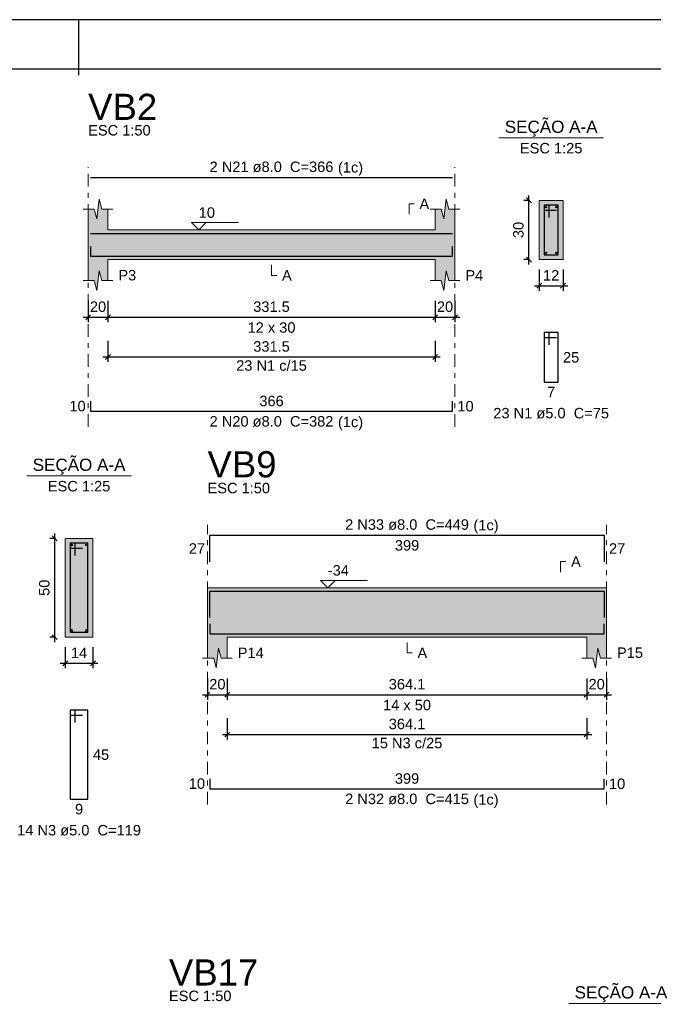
# Model space of a CAD drawing. Header units: millimetres. Extents: x 0 to 119, y 0 to 84.
# Tile 13 of 31: x 20 to 33, y 64 to 84. Entities that reach past the tile are written whole.
import ezdxf

# ---------------------------------------------------------------- set-up
doc = ezdxf.new("R2010")
doc.units = ezdxf.units.MM
doc.header["$MEASUREMENT"] = 0
doc.linetypes.add('DASHDOT', pattern=[2.54, 1.27, -0.635, 0, -0.635])
doc.linetypes.add('NULL', pattern=[0])
doc.layers.get('0').update_dxf_attribs({"lineweight": 18})
for name, color, linetype, lineweight in [('Descrição da armadura', 7, 'Continuous', 0), ('DT-Barras na forma', 2, 'Continuous', 30), ('DT-Barras no corte', 5, 'Continuous', 5), ('DT-Barras rebatidas', 2, 'Continuous', 30), ('DT-Cotas', 9, 'Continuous', 5), ('DT-Forma', 5, 'Continuous', 5), ('DT-Hachura forma vigas', 254, 'Continuous', 5), ('DT-Hachura seção vigas', 254, 'Continuous', 5), ('DT-Pontilhado', 9, 'DASHDOT', 5), ('DT-Textos', 7, 'Continuous', 5), ('DT-Título', 3, 'Continuous', 20), ('Textos armaduras', 7, 'Continuous', 0)]:
    doc.layers.add(name, color=color, linetype=linetype, lineweight=lineweight)
doc.layers.add('SEDUC_MARF', color=1, linetype='Continuous')
doc.layers.add('SEDUC_MARGG', color=7, linetype='Continuous')
doc.styles.add('Arial', font='txt')
doc.dimstyles.new('UM_25.000000', dxfattribs={"dimtxt": 0.18, "dimasz": 0.1, "dimexe": 0.1, "dimexo": 0.2, "dimgap": 0, "dimtad": 1, "dimtih": 1, "dimtoh": 1, "dimdec": 1, "dimlfac": 25, "dimzin": 0, "dimdsep": 46, "dimtxsty": 'Standard', "dimcen": 0.09, "dimdle": 0.1, "dimadec": 1, "dimazin": 2, "dimtfac": 1, "dimtdec": 4, "dimtofl": 0, "dimtmove": 0, "dimatfit": 3, "dimfxl": 1, "dimtolj": 1, "dimarcsym": 0})
doc.dimstyles.new('UM_50.000000', dxfattribs={"dimtxt": 0.18, "dimasz": 0.1, "dimexe": 0.1, "dimexo": 0.2, "dimgap": 0, "dimtad": 1, "dimtih": 1, "dimtoh": 1, "dimdec": 1, "dimlfac": 50, "dimzin": 0, "dimdsep": 46, "dimtxsty": 'Standard', "dimcen": 0.09, "dimdle": 0.1, "dimadec": 1, "dimazin": 2, "dimtfac": 1, "dimtdec": 4, "dimtofl": 0, "dimtmove": 0, "dimatfit": 3, "dimfxl": 1, "dimtolj": 1, "dimarcsym": 0})

# ---------------------------------------------------------------- blocks, each defined once
blk = doc.blocks.new('_Oblique')
at = {"color": 0, "linetype": 'ByBlock', "lineweight": -2}
blk.add_line((-0.5, -0.5), (0.5, 0.5), dxfattribs=at)
blk = doc.blocks.new('*D12')
at = {"layer": 'Defpoints', "color": 0}
for p in [(21.198944, 78.6086), (21.598944, 78.6086), (21.598944, 78.0791)]:
    blk.add_point(p, dxfattribs=at)
at = {"layer": 'DT-Cotas', "color": 0, "lineweight": -2}
for p, q in [((21.198944, 78.4086), (21.198944, 77.9791)), ((21.598944, 78.4086), (21.598944, 77.9791)), ((21.098944, 78.0791), (21.698944, 78.0791))]:
    blk.add_line(p, q, dxfattribs=at)
at = {"layer": 'DT-Cotas', "color": 0, "lineweight": -2, "xscale": 0.1, "yscale": 0.1, "zscale": 0.1, "rotation": 180}
blk.add_blockref('_Oblique', (21.198944, 78.0791), dxfattribs=at)
at = {"layer": 'DT-Cotas', "color": 0, "lineweight": -2, "xscale": 0.1, "yscale": 0.1, "zscale": 0.1}
blk.add_blockref('_Oblique', (21.598944, 78.0791), dxfattribs=at)
at = {"layer": 'DT-Cotas', "color": 7, "insert": (21.398944, 78.2909), "char_height": 0.2118, "attachment_point": 5, "rotation": 0.0057296, "style": 'Arial'}
blk.add_mtext('\\A1;20', dxfattribs=at)
blk = doc.blocks.new('*D13')
at = {"layer": 'Defpoints', "color": 0}
for p in [(21.598944, 78.6086), (28.227944, 78.6086), (28.227944, 78.0791)]:
    blk.add_point(p, dxfattribs=at)
at = {"layer": 'DT-Cotas', "color": 0, "lineweight": -2}
for p, q in [((21.598944, 78.4086), (21.598944, 77.9791)), ((28.227944, 78.4086), (28.227944, 77.9791)), ((21.498944, 78.0791), (28.327944, 78.0791))]:
    blk.add_line(p, q, dxfattribs=at)
at = {"layer": 'DT-Cotas', "color": 0, "lineweight": -2, "xscale": 0.1, "yscale": 0.1, "zscale": 0.1, "rotation": 180}
blk.add_blockref('_Oblique', (21.598944, 78.0791), dxfattribs=at)
at = {"layer": 'DT-Cotas', "color": 0, "lineweight": -2, "xscale": 0.1, "yscale": 0.1, "zscale": 0.1}
blk.add_blockref('_Oblique', (28.227944, 78.0791), dxfattribs=at)
at = {"layer": 'DT-Cotas', "color": 7, "insert": (24.913444, 78.2909), "char_height": 0.2118, "attachment_point": 5, "rotation": 0.0057296, "style": 'Arial'}
blk.add_mtext('\\A1;331.5', dxfattribs=at)
blk = doc.blocks.new('*D14')
at = {"layer": 'Defpoints', "color": 0}
for p in [(28.227944, 78.6086), (28.627944, 78.6086), (28.627944, 78.0791)]:
    blk.add_point(p, dxfattribs=at)
at = {"layer": 'DT-Cotas', "color": 0, "lineweight": -2}
for p, q in [((28.227944, 78.4086), (28.227944, 77.9791)), ((28.627944, 78.4086), (28.627944, 77.9791)), ((28.127944, 78.0791), (28.727944, 78.0791))]:
    blk.add_line(p, q, dxfattribs=at)
at = {"layer": 'DT-Cotas', "color": 0, "lineweight": -2, "xscale": 0.1, "yscale": 0.1, "zscale": 0.1, "rotation": 180}
blk.add_blockref('_Oblique', (28.227944, 78.0791), dxfattribs=at)
at = {"layer": 'DT-Cotas', "color": 0, "lineweight": -2, "xscale": 0.1, "yscale": 0.1, "zscale": 0.1}
blk.add_blockref('_Oblique', (28.627944, 78.0791), dxfattribs=at)
at = {"layer": 'DT-Cotas', "color": 7, "insert": (28.427944, 78.2909), "char_height": 0.2118, "attachment_point": 5, "rotation": 0.0057296, "style": 'Arial'}
blk.add_mtext('\\A1;20', dxfattribs=at)
blk = doc.blocks.new('*D15')
at = {"layer": 'Defpoints', "color": 0}
for p in [(30.126296, 80.444), (30.338096, 80.444), (30.338096, 79.244)]:
    blk.add_point(p, dxfattribs=at)
at = {"layer": 'DT-Cotas', "color": 0, "lineweight": -2}
for p, q in [((30.126296, 79.144), (30.126296, 80.544)), ((30.138096, 80.444), (30.026296, 80.444)), ((30.138096, 79.244), (30.026296, 79.244))]:
    blk.add_line(p, q, dxfattribs=at)
at = {"layer": 'DT-Cotas', "color": 0, "lineweight": -2, "xscale": 0.1, "yscale": 0.1, "zscale": 0.1}
for p, rotation in [((30.126296, 80.444), 90), ((30.126296, 79.244), 270)]:
    blk.add_blockref('_Oblique', p, dxfattribs=dict(at, rotation=rotation))
at = {"layer": 'DT-Cotas', "color": 7, "insert": (29.914496, 79.844), "char_height": 0.2118, "attachment_point": 5, "rotation": 90, "style": 'Arial'}
blk.add_mtext('\\A1;30', dxfattribs=at)
blk = doc.blocks.new('*D16')
at = {"layer": 'Defpoints', "color": 0}
for p in [(30.338096, 79.244), (30.818096, 79.244), (30.818096, 78.7145)]:
    blk.add_point(p, dxfattribs=at)
at = {"layer": 'DT-Cotas', "color": 0, "lineweight": -2}
for p, q in [((30.338096, 79.044), (30.338096, 78.6145)), ((30.818096, 79.044), (30.818096, 78.6145)), ((30.238096, 78.7145), (30.918096, 78.7145))]:
    blk.add_line(p, q, dxfattribs=at)
at = {"layer": 'DT-Cotas', "color": 0, "lineweight": -2, "xscale": 0.1, "yscale": 0.1, "zscale": 0.1, "rotation": 180}
blk.add_blockref('_Oblique', (30.338096, 78.7145), dxfattribs=at)
at = {"layer": 'DT-Cotas', "color": 0, "lineweight": -2, "xscale": 0.1, "yscale": 0.1, "zscale": 0.1}
blk.add_blockref('_Oblique', (30.818096, 78.7145), dxfattribs=at)
at = {"layer": 'DT-Cotas', "color": 7, "insert": (30.578096, 78.9263), "char_height": 0.2118, "attachment_point": 5, "rotation": 0.0057296, "style": 'Arial'}
blk.add_mtext('\\A1;12', dxfattribs=at)
blk = doc.blocks.new('*D17')
at = {"layer": 'Defpoints', "color": 0}
for p in [(21.598944, 77.80376), (28.227944, 77.80376), (28.227944, 77.27426)]:
    blk.add_point(p, dxfattribs=at)
at = {"layer": 'DT-Cotas', "color": 0, "lineweight": -2}
for p, q in [((21.598944, 77.60376), (21.598944, 77.17426)), ((28.227944, 77.60376), (28.227944, 77.17426)), ((21.498944, 77.27426), (28.327944, 77.27426))]:
    blk.add_line(p, q, dxfattribs=at)
at = {"layer": 'DT-Cotas', "color": 0, "lineweight": -2, "xscale": 0.1, "yscale": 0.1, "zscale": 0.1, "rotation": 180}
blk.add_blockref('_Oblique', (21.598944, 77.27426), dxfattribs=at)
at = {"layer": 'DT-Cotas', "color": 0, "lineweight": -2, "xscale": 0.1, "yscale": 0.1, "zscale": 0.1}
blk.add_blockref('_Oblique', (28.227944, 77.27426), dxfattribs=at)
at = {"layer": 'DT-Cotas', "color": 7, "insert": (24.913444, 77.48606), "char_height": 0.2118, "attachment_point": 5, "rotation": 0.0057296, "style": 'Arial'}
blk.add_mtext('\\A1;331.5', dxfattribs=at)
blk = doc.blocks.new('*D59')
at = {"layer": 'Defpoints', "color": 0}
for p in [(20.523217, 73.60366), (20.735017, 73.60366), (20.735017, 71.60366)]:
    blk.add_point(p, dxfattribs=at)
at = {"layer": 'DT-Cotas', "color": 0, "lineweight": -2}
for p, q in [((20.535017, 73.60366), (20.423217, 73.60366)), ((20.523217, 71.50366), (20.523217, 73.70366)), ((20.535017, 71.60366), (20.423217, 71.60366))]:
    blk.add_line(p, q, dxfattribs=at)
at = {"layer": 'DT-Cotas', "color": 0, "lineweight": -2, "xscale": 0.1, "yscale": 0.1, "zscale": 0.1}
for p, rotation in [((20.523217, 73.60366), 90), ((20.523217, 71.60366), 270)]:
    blk.add_blockref('_Oblique', p, dxfattribs=dict(at, rotation=rotation))
at = {"layer": 'DT-Cotas', "color": 7, "insert": (20.311417, 72.60366), "char_height": 0.2118, "attachment_point": 5, "rotation": 90, "style": 'Arial'}
blk.add_mtext('\\A1;50', dxfattribs=at)
blk = doc.blocks.new('*D60')
at = {"layer": 'Defpoints', "color": 0}
for p in [(20.735017, 71.60366), (21.295017, 71.60366), (21.295017, 71.07416)]:
    blk.add_point(p, dxfattribs=at)
at = {"layer": 'DT-Cotas', "color": 0, "lineweight": -2}
for p, q in [((20.735017, 71.40366), (20.735017, 70.97416)), ((21.295017, 71.40366), (21.295017, 70.97416)), ((20.635017, 71.07416), (21.395017, 71.07416))]:
    blk.add_line(p, q, dxfattribs=at)
at = {"layer": 'DT-Cotas', "color": 0, "lineweight": -2, "xscale": 0.1, "yscale": 0.1, "zscale": 0.1, "rotation": 180}
blk.add_blockref('_Oblique', (20.735017, 71.07416), dxfattribs=at)
at = {"layer": 'DT-Cotas', "color": 0, "lineweight": -2, "xscale": 0.1, "yscale": 0.1, "zscale": 0.1}
blk.add_blockref('_Oblique', (21.295017, 71.07416), dxfattribs=at)
at = {"layer": 'DT-Cotas', "color": 7, "insert": (21.015017, 71.28596), "char_height": 0.2118, "attachment_point": 5, "rotation": 0.0057296, "style": 'Arial'}
blk.add_mtext('\\A1;14', dxfattribs=at)
blk = doc.blocks.new('*D62')
at = {"layer": 'Defpoints', "color": 0}
for p in [(23.617045, 70.96826), (24.017045, 70.96826), (24.017045, 70.43876)]:
    blk.add_point(p, dxfattribs=at)
at = {"layer": 'DT-Cotas', "color": 0, "lineweight": -2}
for p, q in [((23.617045, 70.76826), (23.617045, 70.33876)), ((24.017045, 70.76826), (24.017045, 70.33876)), ((23.517045, 70.43876), (24.117045, 70.43876))]:
    blk.add_line(p, q, dxfattribs=at)
at = {"layer": 'DT-Cotas', "color": 0, "lineweight": -2, "xscale": 0.1, "yscale": 0.1, "zscale": 0.1, "rotation": 180}
blk.add_blockref('_Oblique', (23.617045, 70.43876), dxfattribs=at)
at = {"layer": 'DT-Cotas', "color": 0, "lineweight": -2, "xscale": 0.1, "yscale": 0.1, "zscale": 0.1}
blk.add_blockref('_Oblique', (24.017045, 70.43876), dxfattribs=at)
at = {"layer": 'DT-Cotas', "color": 7, "insert": (23.817045, 70.65056), "char_height": 0.2118, "attachment_point": 5, "rotation": 0.0057296, "style": 'Arial'}
blk.add_mtext('\\A1;20', dxfattribs=at)
blk = doc.blocks.new('*D63')
at = {"layer": 'Defpoints', "color": 0}
for p in [(24.017045, 70.96826), (31.299245, 70.96826), (31.299245, 70.43876)]:
    blk.add_point(p, dxfattribs=at)
at = {"layer": 'DT-Cotas', "color": 0, "lineweight": -2}
for p, q in [((24.017045, 70.76826), (24.017045, 70.33876)), ((31.299245, 70.76826), (31.299245, 70.33876)), ((23.917045, 70.43876), (31.399245, 70.43876))]:
    blk.add_line(p, q, dxfattribs=at)
at = {"layer": 'DT-Cotas', "color": 0, "lineweight": -2, "xscale": 0.1, "yscale": 0.1, "zscale": 0.1, "rotation": 180}
blk.add_blockref('_Oblique', (24.017045, 70.43876), dxfattribs=at)
at = {"layer": 'DT-Cotas', "color": 0, "lineweight": -2, "xscale": 0.1, "yscale": 0.1, "zscale": 0.1}
blk.add_blockref('_Oblique', (31.299245, 70.43876), dxfattribs=at)
at = {"layer": 'DT-Cotas', "color": 7, "insert": (27.658145, 70.65056), "char_height": 0.2118, "attachment_point": 5, "rotation": 0.0057296, "style": 'Arial'}
blk.add_mtext('\\A1;364.1', dxfattribs=at)
blk = doc.blocks.new('*D64')
at = {"layer": 'Defpoints', "color": 0}
for p in [(31.299245, 70.96826), (31.699245, 70.96826), (31.699245, 70.43876)]:
    blk.add_point(p, dxfattribs=at)
at = {"layer": 'DT-Cotas', "color": 0, "lineweight": -2}
for p, q in [((31.299245, 70.76826), (31.299245, 70.33876)), ((31.699245, 70.76826), (31.699245, 70.33876)), ((31.199245, 70.43876), (31.799245, 70.43876))]:
    blk.add_line(p, q, dxfattribs=at)
at = {"layer": 'DT-Cotas', "color": 0, "lineweight": -2, "xscale": 0.1, "yscale": 0.1, "zscale": 0.1, "rotation": 180}
blk.add_blockref('_Oblique', (31.299245, 70.43876), dxfattribs=at)
at = {"layer": 'DT-Cotas', "color": 0, "lineweight": -2, "xscale": 0.1, "yscale": 0.1, "zscale": 0.1}
blk.add_blockref('_Oblique', (31.699245, 70.43876), dxfattribs=at)
at = {"layer": 'DT-Cotas', "color": 7, "insert": (31.499245, 70.65056), "char_height": 0.2118, "attachment_point": 5, "rotation": 0.0057296, "style": 'Arial'}
blk.add_mtext('\\A1;20', dxfattribs=at)
blk = doc.blocks.new('*D67')
at = {"layer": 'Defpoints', "color": 0}
for p in [(24.017045, 70.16342), (31.299245, 70.16342), (31.299245, 69.63392)]:
    blk.add_point(p, dxfattribs=at)
at = {"layer": 'DT-Cotas', "color": 0, "lineweight": -2}
for p, q in [((24.017045, 69.96342), (24.017045, 69.53392)), ((31.299245, 69.96342), (31.299245, 69.53392)), ((23.917045, 69.63392), (31.399245, 69.63392))]:
    blk.add_line(p, q, dxfattribs=at)
at = {"layer": 'DT-Cotas', "color": 0, "lineweight": -2, "xscale": 0.1, "yscale": 0.1, "zscale": 0.1, "rotation": 180}
blk.add_blockref('_Oblique', (24.017045, 69.63392), dxfattribs=at)
at = {"layer": 'DT-Cotas', "color": 0, "lineweight": -2, "xscale": 0.1, "yscale": 0.1, "zscale": 0.1}
blk.add_blockref('_Oblique', (31.299245, 69.63392), dxfattribs=at)
at = {"layer": 'DT-Cotas', "color": 7, "insert": (27.658145, 69.84572), "char_height": 0.2118, "attachment_point": 5, "rotation": 0.0057296, "style": 'Arial'}
blk.add_mtext('\\A1;364.1', dxfattribs=at)

msp = doc.modelspace()

# ---------------------------------------------------------------- hatches: boundary and pattern name
at = {"layer": 'DT-Hachura forma vigas', "linetype": 'Continuous'}
for points in [[(28.6279, 78.8204), (28.6279, 79.244), (28.6279, 79.844), (28.6279, 80.2676), (28.5029, 80.2676), (28.4529, 80.4676), (28.4029, 80.0676), (28.3529, 80.2676), (28.2279, 80.2676), (28.2279, 79.844), (21.5989, 79.844), (21.5989, 80.2676), (21.4739, 80.2676), (21.4239, 80.4676), (21.3739, 80.0676), (21.3239, 80.2676), (21.1989, 80.2676), (21.1989, 79.844), (21.1989, 79.244), (21.1989, 78.8204), (21.3239, 78.8204), (21.3739, 78.6204), (21.4239, 79.0204), (21.4739, 78.8204), (21.5989, 78.8204), (21.5989, 79.244), (28.2279, 79.244), (28.2279, 78.8204), (28.3529, 78.8204), (28.4029, 78.6204), (28.4529, 79.0204), (28.5029, 78.8204), (28.6279, 78.8204)], [(31.6992, 71.1801), (31.6992, 71.6037), (31.6992, 72.6037), (31.4992, 72.6037), (23.817, 72.6037), (23.617, 72.6037), (23.617, 71.6037), (23.617, 71.1801), (23.742, 71.1801), (23.792, 70.9801), (23.842, 71.3801), (23.892, 71.1801), (24.017, 71.1801), (24.017, 71.6037), (31.2992, 71.6037), (31.2992, 71.1801), (31.4242, 71.1801), (31.4742, 70.9801), (31.5242, 71.3801), (31.5742, 71.1801), (31.6992, 71.1801)]]:
    msp.add_hatch(color=254, dxfattribs=at).paths.add_polyline_path(points)
at = {"layer": 'DT-Hachura seção vigas', "linetype": 'Continuous'}
for points in [[(30.3381, 79.244), (30.3381, 79.244), (30.8181, 79.244), (30.8181, 80.444), (30.3381, 80.444), (30.3381, 79.244)], [(20.735, 71.6037), (20.735, 71.6037), (21.295, 71.6037), (21.295, 73.6037), (20.735, 73.6037), (20.735, 71.6037)]]:
    msp.add_hatch(color=254, dxfattribs=at).paths.add_polyline_path(points)

# ---------------------------------------------------------------- linework, layer by layer
at = {"layer": 'DT-Barras na forma'}
for p, q in [((30.5381, 80.344), (30.4381, 80.344)), ((30.4381, 80.344), (30.4381, 79.344)), ((30.7181, 80.344), (30.4381, 80.344)), ((30.4381, 80.344), (30.4381, 80.244)), ((30.5381, 80.094), (30.5381, 80.344)), ((30.7181, 79.344), (30.7181, 80.344)), ((30.4381, 80.244), (30.6881, 80.244)), ((30.4381, 79.344), (30.7181, 79.344)), ((20.935, 73.5037), (20.835, 73.5037)), ((20.835, 73.5037), (20.835, 71.7037)), ((21.195, 73.5037), (20.835, 73.5037)), ((20.835, 73.5037), (20.835, 73.4037)), ((20.835, 73.4037), (21.085, 73.4037)), ((20.935, 73.2537), (20.935, 73.5037)), ((21.195, 71.7037), (21.195, 73.5037)), ((20.835, 71.7037), (21.195, 71.7037))]:
    msp.add_line(p, q, dxfattribs=at)
for points in [[(21.2489, 79.776), (28.5779, 79.776)], [(21.2489, 79.512), (21.2489, 79.312), (28.5779, 79.312), (28.5779, 79.512)], [(23.667, 72.0019), (23.667, 72.5357), (31.6492, 72.5357), (31.6492, 72.0019)], [(23.667, 71.8717), (23.667, 71.6717), (31.6492, 71.6717), (31.6492, 71.8717)]]:
    msp.add_lwpolyline(points, dxfattribs=at)
at = {"layer": 'DT-Barras no corte'}
for centre in [(30.4741, 80.308), (30.6821, 80.308), (30.4741, 79.38), (30.6821, 79.38), (20.871, 73.4677), (21.159, 73.4677), (20.871, 71.7397), (21.159, 71.7397)]:
    msp.add_circle(centre, 0.016, dxfattribs=at)
at = {"layer": 'DT-Barras rebatidas'}
for points in [[(21.2489, 80.9056), (28.5779, 80.9056)], [(30.5381, 77.5173), (30.5381, 77.7673), (30.4381, 77.7673), (30.4381, 76.7673), (30.7181, 76.7673), (30.7181, 77.7673), (30.4381, 77.7673), (30.4381, 77.6673), (30.6881, 77.6673)], [(21.2489, 76.3774), (21.2489, 76.1774), (28.5779, 76.1774), (28.5779, 76.3774)], [(23.667, 73.1315), (23.667, 73.6653), (31.6492, 73.6653), (31.6492, 73.1315)], [(20.935, 69.877), (20.935, 70.127), (20.835, 70.127), (20.835, 68.327), (21.195, 68.327), (21.195, 70.127), (20.835, 70.127), (20.835, 70.027), (21.085, 70.027)], [(23.667, 68.737), (23.667, 68.537), (31.6492, 68.537), (31.6492, 68.737)]]:
    msp.add_lwpolyline(points, dxfattribs=at)
at = {"layer": 'DT-Forma'}
for p, q in [((21.3739, 80.0676), (21.4239, 80.4676)), ((21.4239, 80.4676), (21.4739, 80.2676)), ((28.4029, 80.0676), (28.4529, 80.4676)), ((28.4529, 80.4676), (28.5029, 80.2676)), ((30.8181, 80.444), (30.3381, 80.444)), ((30.3381, 80.444), (30.3381, 79.244)), ((30.8181, 79.244), (30.8181, 80.444)), ((21.0989, 80.2676), (21.3239, 80.2676)), ((21.1989, 79.844), (21.1989, 80.2676)), ((21.3239, 80.2676), (21.3739, 80.0676)), ((21.4739, 80.2676), (21.6989, 80.2676)), ((21.5989, 80.2676), (21.5989, 79.844)), ((28.1279, 80.2676), (28.3529, 80.2676)), ((28.2279, 79.844), (28.2279, 80.2676)), ((28.3529, 80.2676), (28.4029, 80.0676)), ((28.5029, 80.2676), (28.7279, 80.2676)), ((28.6279, 80.2676), (28.6279, 79.844)), ((21.5989, 79.844), (28.2279, 79.844)), ((21.1989, 79.244), (21.1989, 78.8204)), ((21.5989, 78.8204), (21.5989, 79.244)), ((21.5989, 79.244), (28.2279, 79.244)), ((28.2279, 79.244), (28.2279, 78.8204)), ((28.6279, 78.8204), (28.6279, 79.244)), ((30.3381, 79.244), (30.8181, 79.244)), ((21.3739, 78.6204), (21.4239, 79.0204)), ((21.4239, 79.0204), (21.4739, 78.8204)), ((28.4029, 78.6204), (28.4529, 79.0204)), ((28.4529, 79.0204), (28.5029, 78.8204)), ((21.0989, 78.8204), (21.3239, 78.8204)), ((21.3239, 78.8204), (21.3739, 78.6204)), ((21.4739, 78.8204), (21.6989, 78.8204)), ((28.1279, 78.8204), (28.3529, 78.8204)), ((28.3529, 78.8204), (28.4029, 78.6204)), ((28.5029, 78.8204), (28.7279, 78.8204)), ((21.295, 73.6037), (20.735, 73.6037)), ((20.735, 73.6037), (20.735, 71.6037)), ((21.295, 71.6037), (21.295, 73.6037)), ((23.617, 72.6037), (23.817, 72.6037)), ((23.817, 72.6037), (31.4992, 72.6037)), ((31.4992, 72.6037), (31.6992, 72.6037)), ((20.735, 71.6037), (21.295, 71.6037)), ((23.617, 71.6037), (23.617, 71.1801)), ((24.017, 71.1801), (24.017, 71.6037)), ((24.017, 71.6037), (31.2992, 71.6037)), ((31.2992, 71.6037), (31.2992, 71.1801)), ((31.6992, 71.1801), (31.6992, 71.6037)), ((23.792, 70.9801), (23.842, 71.3801)), ((23.842, 71.3801), (23.892, 71.1801)), ((31.4742, 70.9801), (31.5242, 71.3801)), ((31.5242, 71.3801), (31.5742, 71.1801)), ((23.517, 71.1801), (23.742, 71.1801)), ((23.742, 71.1801), (23.792, 70.9801)), ((23.892, 71.1801), (24.117, 71.1801)), ((31.1992, 71.1801), (31.4242, 71.1801)), ((31.4242, 71.1801), (31.4742, 70.9801)), ((31.5742, 71.1801), (31.7992, 71.1801))]:
    msp.add_line(p, q, dxfattribs=at)
at = {"layer": 'DT-Forma', "linetype": 'Continuous'}
for p, q in [((21.1989, 79.244), (21.1989, 79.844)), ((28.6279, 79.844), (28.6279, 79.244)), ((23.617, 71.6037), (23.617, 72.6037)), ((31.6992, 72.6037), (31.6992, 71.6037))]:
    msp.add_line(p, q, dxfattribs=at)
at = {"layer": 'DT-Pontilhado', "ltscale": 0.2}
for p, q in [((21.1989, 75.8597), (21.1989, 81.1174)), ((28.6279, 75.8597), (28.6279, 81.1174)), ((23.617, 68.2193), (23.617, 73.8771)), ((31.6992, 68.2193), (31.6992, 73.8771))]:
    msp.add_line(p, q, dxfattribs=at)
at = {"layer": 'DT-Textos'}
for p, q in [((29.5191, 81.7089), (31.6371, 81.7089)), ((19.956, 74.8686), (22.074, 74.8686)), ((30.9329, 64.1917), (33.0509, 64.1917))]:
    msp.add_line(p, q, dxfattribs=at)
for points in [[(27.6984, 80.1617), (27.6984, 80.3735), (27.8043, 80.3735)], [(23.5876, 79.9923), (23.4394, 79.844), (23.2911, 79.9923), (24.2442, 79.9923)], [(24.9134, 79.1381), (24.9134, 78.9263), (25.0193, 78.9263)], [(30.7697, 72.9214), (30.7697, 73.1332), (30.8756, 73.1332)], [(26.2017, 72.7519), (26.0534, 72.6037), (25.9052, 72.7519), (26.8583, 72.7519)], [(27.6581, 71.4978), (27.6581, 71.286), (27.764, 71.286)]]:
    msp.add_lwpolyline(points, dxfattribs=at)
at = {"layer": 'SEDUC_MARF'}
msp.add_line((21.0015, 84.1), (21.0015, 82.9804), dxfattribs=at)
msp.add_lwpolyline([(118.9, 84.1), (0, 84.1), (0, 0), (118.9, 0)], close=True, dxfattribs=at)
at = {"layer": 'SEDUC_MARGG'}
msp.add_lwpolyline([(2.5, 1), (117.9, 1), (117.9, 83.1), (2.5, 83.1), (2.5, 1)], dxfattribs=at)

# ---------------------------------------------------------------- texts
at = {"layer": 'Descrição da armadura', "linetype": 'NULL', "char_height": 0.2118, "attachment_point": 8, "line_spacing_factor": 0.9, "style": 'Arial'}
for s, insert, width in [('2 N21 ø8.0  C=366', (24.9131, 81.0119), 4.916973), ('23 N1 c/15', (24.9134, 76.9926), 2.805127), ('2 N20 ø8.0  C=382', (24.9131, 75.8599), 4.916973), ('23 N1 ø5.0  C=75', (30.5781, 76.0259), 4.594404), ('2 N33 ø8.0  C=449', (27.6582, 73.7716), 4.916973), ('15 N3 c/25', (27.6581, 69.3522), 2.805127), ('2 N32 ø8.0  C=415', (27.6582, 68.2196), 4.916973), ('14 N3 ø5.0  C=119', (21.015, 67.5856), 4.916973)]:
    msp.add_mtext(s, dxfattribs=dict(at, insert=insert, width=width))
at = {"layer": 'DT-Textos', "linetype": 'NULL', "line_spacing_factor": 0.798, "style": 'Arial'}
for s, insert, char_height, width, attachment_point in [('SEÇÃO A-A', (30.5781, 81.733), 0.2471, 3.812061, 8), ('ESC 1:50', (21.1991, 81.7529), 0.2118, 2.482559, 7), ('ESC 1:25', (30.5781, 81.3909), 0.2118, 2.482559, 8), ('(1c)', (26.2591, 80.942), 0.2118, 0.998857, 7), ('A', (27.9101, 80.2679), 0.2118, 0.386855, 7), ('10', (23.4391, 80.0879), 0.2118, 0.645137, 7), ('P3', (21.8111, 78.8209), 0.2118, 0.709424, 7), ('A', (25.1251, 78.8209), 0.2118, 0.386855, 7), ('P4', (28.8401, 78.8209), 0.2118, 0.709424, 7), ('12 x 30', (24.9131, 77.7619), 0.2118, 1.902559, 8), ('(1c)', (26.2591, 75.79), 0.2118, 0.998857, 7), ('SEÇÃO A-A', (21.015, 74.8927), 0.2471, 3.812061, 8), ('ESC 1:25', (21.015, 74.5506), 0.2118, 2.482559, 8), ('ESC 1:50', (23.6172, 74.5126), 0.2118, 2.482559, 7), ('(1c)', (29.0032, 73.7017), 0.2118, 0.998857, 7), ('A', (30.9812, 73.0276), 0.2118, 0.386855, 7), ('-34', (26.0532, 72.8476), 0.2118, 0.838281, 7), ('P14', (24.2292, 71.1806), 0.2118, 1.031992, 7), ('A', (27.8702, 71.1806), 0.2118, 0.386855, 7), ('P15', (31.9112, 71.1806), 0.2118, 1.031992, 7), ('14 x 50', (27.6582, 70.1216), 0.2118, 1.902559, 8), ('(1c)', (29.0032, 68.1497), 0.2118, 0.998857, 7), ('SEÇÃO A-A', (31.9917, 64.2158), 0.2471, 3.812061, 8), ('ESC 1:50', (22.8357, 64.2357), 0.2118, 2.482559, 7)]:
    msp.add_mtext(s, dxfattribs=dict(at, insert=insert, char_height=char_height, width=width, attachment_point=attachment_point))
at = {"layer": 'DT-Título', "linetype": 'NULL', "char_height": 0.5295, "attachment_point": 7, "line_spacing_factor": 0.798, "style": 'Arial'}
for s, insert, width in [('VB2', (21.1991, 82.0707), 2.797402), ('VB9', (23.6172, 74.8304), 2.797402), ('VB17', (22.8357, 64.5536), 3.620508)]:
    msp.add_mtext(s, dxfattribs=dict(at, insert=insert, width=width))
at = {"layer": 'Textos armaduras', "linetype": 'NULL', "char_height": 0.2118, "line_spacing_factor": 0.9, "style": 'Arial'}
for s, insert, width, attachment_point in [('25', (30.8181, 77.3732), 1.045137, 1), ('366', (24.9134, 76.2747), 1.367705, 8), ('7', (30.5781, 76.67), 0.722568, 2), ('10', (21.1489, 76.1715), 1.045137, 9), ('10', (28.6779, 76.3833), 1.045137, 1), ('27', (23.567, 73.2925), 1.045137, 9), ('399', (27.6581, 73.568), 1.367705, 2), ('27', (31.7492, 73.5043), 1.045137, 1), ('45', (21.295, 69.3329), 1.045137, 1), ('10', (23.567, 68.5311), 1.045137, 9), ('399', (27.6581, 68.6343), 1.367705, 8), ('10', (31.7492, 68.7429), 1.045137, 1), ('9', (21.015, 68.2297), 0.722568, 2)]:
    msp.add_mtext(s, dxfattribs=dict(at, insert=insert, width=width, attachment_point=attachment_point))

# ---------------------------------------------------------------- dimensions: what is measured, and where the dimension line sits
at = {"layer": 'DT-Cotas'}
for base, p1, p2, picture, middle in [((30.1263, 80.444), (30.3381, 79.244), (30.3381, 80.444), '*D15', (29.9145, 79.844)), ((20.5232, 73.6037), (20.735, 71.6037), (20.735, 73.6037), '*D59', (20.3114, 72.6037))]:
    dim = msp.add_linear_dim(base=base, p1=p1, p2=p2, angle=90, dimstyle='UM_25.000000', override={"dimtxt": 0.2118, "dimasz": 0.1, "dimexe": 0.1, "dimexo": 0.2, "dimtad": 1, "dimtih": 0, "dimtoh": 0, "dimdec": 1, "dimlfac": 25, "dimzin": 8, "dimtxsty": 'Arial', "dimblk": 'Oblique', "dimblk1": 'Oblique', "dimblk2": 'Oblique', "dimsah": 1, "dimdle": 0.1, "dimse1": 0, "dimse2": 0, "dimclrt": 7, "dimadec": 1, "dimazin": 3, "dimtmove": 2, "dimldrblk": 'Oblique'}, dxfattribs=at)
    dim.commit()
    dim.dimension.update_dxf_attribs({"geometry": picture, "text_midpoint": middle, "dimtype": 160, "text_rotation": 90})
for base, p1, p2, dimstyle, override, picture, middle, turn in [((30.8181, 78.7145), (30.3381, 79.244), (30.8181, 79.244), 'UM_25.000000', {"dimtxt": 0.2118, "dimasz": 0.1, "dimexe": 0.1, "dimexo": 0.2, "dimtad": 1, "dimtih": 0, "dimtoh": 0, "dimdec": 1, "dimlfac": 25, "dimzin": 8, "dimtxsty": 'Arial', "dimblk": 'Oblique', "dimblk1": 'Oblique', "dimblk2": 'Oblique', "dimsah": 1, "dimdle": 0.1, "dimse1": 0, "dimse2": 0, "dimclrt": 7, "dimadec": 1, "dimazin": 3, "dimtmove": 2, "dimldrblk": 'Oblique'}, '*D16', (30.5781, 78.9263), 0.00573), ((21.5989, 78.0791), (21.1989, 78.6086), (21.5989, 78.6086), 'UM_50.000000', {"dimtxt": 0.2118, "dimasz": 0.1, "dimexe": 0.1, "dimexo": 0.2, "dimtad": 1, "dimtih": 0, "dimtoh": 0, "dimdec": 1, "dimlfac": 50, "dimzin": 8, "dimtxsty": 'Arial', "dimblk": 'Oblique', "dimblk1": 'Oblique', "dimblk2": 'Oblique', "dimsah": 1, "dimdle": 0.1, "dimse1": 0, "dimse2": 0, "dimclrt": 7, "dimadec": 1, "dimazin": 3, "dimtmove": 2, "dimldrblk": 'Oblique'}, '*D12', (21.3989, 78.2909), 0.00573), ((28.227944, 78.0791), (21.598944, 78.6086), (28.227944, 78.6086), 'UM_50.000000', {"dimtxt": 0.2118, "dimasz": 0.1, "dimexe": 0.1, "dimexo": 0.2, "dimtad": 1, "dimtih": 0, "dimtoh": 0, "dimdec": 1, "dimlfac": 50, "dimzin": 8, "dimtxsty": 'Arial', "dimblk": 'Oblique', "dimblk1": 'Oblique', "dimblk2": 'Oblique', "dimsah": 1, "dimdle": 0.1, "dimse1": 0, "dimse2": 0, "dimclrt": 7, "dimadec": 1, "dimazin": 3, "dimtmove": 2, "dimldrblk": 'Oblique'}, '*D13', (24.913444, 78.2909), 0.005729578), ((28.6279, 78.0791), (28.2279, 78.6086), (28.6279, 78.6086), 'UM_50.000000', {"dimtxt": 0.2118, "dimasz": 0.1, "dimexe": 0.1, "dimexo": 0.2, "dimtad": 1, "dimtih": 0, "dimtoh": 0, "dimdec": 1, "dimlfac": 50, "dimzin": 8, "dimtxsty": 'Arial', "dimblk": 'Oblique', "dimblk1": 'Oblique', "dimblk2": 'Oblique', "dimsah": 1, "dimdle": 0.1, "dimse1": 0, "dimse2": 0, "dimclrt": 7, "dimadec": 1, "dimazin": 3, "dimtmove": 2, "dimldrblk": 'Oblique'}, '*D14', (28.4279, 78.2909), 0.00573), ((28.227944, 77.27426), (21.598944, 77.80376), (28.227944, 77.80376), 'UM_50.000000', {"dimtxt": 0.2118, "dimasz": 0.1, "dimexe": 0.1, "dimexo": 0.2, "dimtad": 1, "dimtih": 0, "dimtoh": 0, "dimdec": 1, "dimlfac": 50, "dimzin": 8, "dimtxsty": 'Arial', "dimblk": 'Oblique', "dimblk1": 'Oblique', "dimblk2": 'Oblique', "dimsah": 1, "dimdle": 0.1, "dimse1": 0, "dimse2": 0, "dimclrt": 7, "dimadec": 1, "dimazin": 3, "dimtmove": 2, "dimldrblk": 'Oblique'}, '*D17', (24.913444, 77.48606), 0.005729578), ((21.295, 71.0742), (20.735, 71.6037), (21.295, 71.6037), 'UM_25.000000', {"dimtxt": 0.2118, "dimasz": 0.1, "dimexe": 0.1, "dimexo": 0.2, "dimtad": 1, "dimtih": 0, "dimtoh": 0, "dimdec": 1, "dimlfac": 25, "dimzin": 8, "dimtxsty": 'Arial', "dimblk": 'Oblique', "dimblk1": 'Oblique', "dimblk2": 'Oblique', "dimsah": 1, "dimdle": 0.1, "dimse1": 0, "dimse2": 0, "dimclrt": 7, "dimadec": 1, "dimazin": 3, "dimtmove": 2, "dimldrblk": 'Oblique'}, '*D60', (21.015, 71.286), 0.00573), ((24.017, 70.4388), (23.617, 70.9683), (24.017, 70.9683), 'UM_50.000000', {"dimtxt": 0.2118, "dimasz": 0.1, "dimexe": 0.1, "dimexo": 0.2, "dimtad": 1, "dimtih": 0, "dimtoh": 0, "dimdec": 1, "dimlfac": 50, "dimzin": 8, "dimtxsty": 'Arial', "dimblk": 'Oblique', "dimblk1": 'Oblique', "dimblk2": 'Oblique', "dimsah": 1, "dimdle": 0.1, "dimse1": 0, "dimse2": 0, "dimclrt": 7, "dimadec": 1, "dimazin": 3, "dimtmove": 2, "dimldrblk": 'Oblique'}, '*D62', (23.817, 70.6506), 0.00573), ((31.2992, 70.4388), (24.017, 70.9683), (31.2992, 70.9683), 'UM_50.000000', {"dimtxt": 0.2118, "dimasz": 0.1, "dimexe": 0.1, "dimexo": 0.2, "dimtad": 1, "dimtih": 0, "dimtoh": 0, "dimdec": 1, "dimlfac": 50, "dimzin": 8, "dimtxsty": 'Arial', "dimblk": 'Oblique', "dimblk1": 'Oblique', "dimblk2": 'Oblique', "dimsah": 1, "dimdle": 0.1, "dimse1": 0, "dimse2": 0, "dimclrt": 7, "dimadec": 1, "dimazin": 3, "dimtmove": 2, "dimldrblk": 'Oblique'}, '*D63', (27.6581, 70.6506), 0.00573), ((31.6992, 70.4388), (31.2992, 70.9683), (31.6992, 70.9683), 'UM_50.000000', {"dimtxt": 0.2118, "dimasz": 0.1, "dimexe": 0.1, "dimexo": 0.2, "dimtad": 1, "dimtih": 0, "dimtoh": 0, "dimdec": 1, "dimlfac": 50, "dimzin": 8, "dimtxsty": 'Arial', "dimblk": 'Oblique', "dimblk1": 'Oblique', "dimblk2": 'Oblique', "dimsah": 1, "dimdle": 0.1, "dimse1": 0, "dimse2": 0, "dimclrt": 7, "dimadec": 1, "dimazin": 3, "dimtmove": 2, "dimldrblk": 'Oblique'}, '*D64', (31.4992, 70.6506), 0.00573), ((31.2992, 69.6339), (24.017, 70.1634), (31.2992, 70.1634), 'UM_50.000000', {"dimtxt": 0.2118, "dimasz": 0.1, "dimexe": 0.1, "dimexo": 0.2, "dimtad": 1, "dimtih": 0, "dimtoh": 0, "dimdec": 1, "dimlfac": 50, "dimzin": 8, "dimtxsty": 'Arial', "dimblk": 'Oblique', "dimblk1": 'Oblique', "dimblk2": 'Oblique', "dimsah": 1, "dimdle": 0.1, "dimse1": 0, "dimse2": 0, "dimclrt": 7, "dimadec": 1, "dimazin": 3, "dimtmove": 2, "dimldrblk": 'Oblique'}, '*D67', (27.6581, 69.8457), 0.00573)]:
    dim = msp.add_linear_dim(base=base, p1=p1, p2=p2, dimstyle=dimstyle, override=override, dxfattribs=at)
    dim.commit()
    dim.dimension.update_dxf_attribs({"geometry": picture, "text_midpoint": middle, "dimtype": 160, "text_rotation": turn})

doc.saveas('drawing.dxf')
